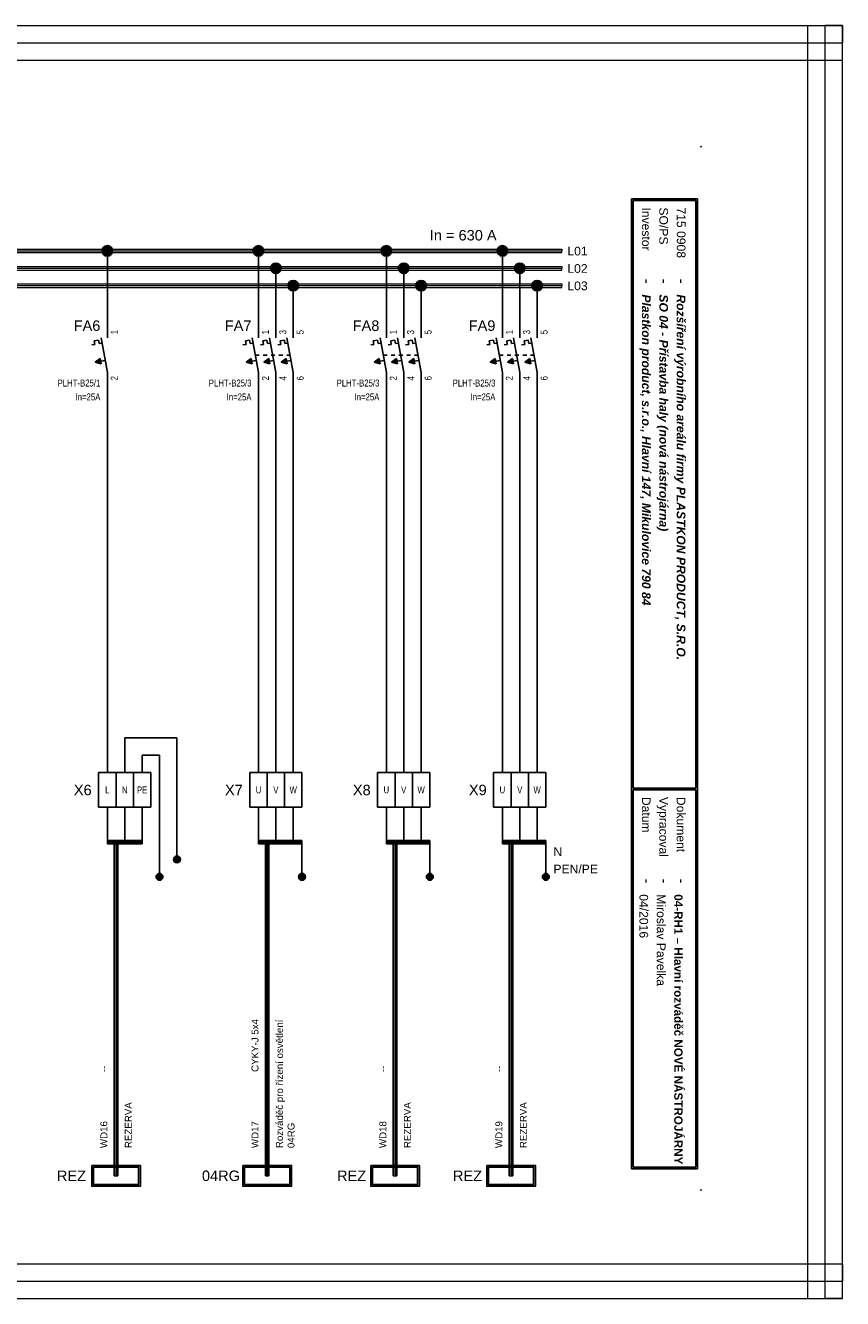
# Model space of a CAD drawing. Extents: x -1130 to 2703, y 1069 to 2560.
# Tile 18 of 31: x 1437 to 1672, y 2124 to 2490. Entities that reach past the tile are written whole.
import ezdxf
from ezdxf.enums import TextEntityAlignment as Align

# ---------------------------------------------------------------- set-up
doc = ezdxf.new("R2010")
doc.units = 0
doc.header["$MEASUREMENT"] = 0
doc.linetypes.add('DASHED', pattern=[0.564444, 0.282222, -0.282222])
for name, color, linetype in [('1-KRESBA', 7, 'Continuous'), ('__Bílá', 7, 'Continuous'), ('__Oranžová', 30, 'Continuous'), ('__Rudá 010', 10, 'Continuous'), ('__Svmodrá', 4, 'Continuous'), ('__Vínová 220', 220, 'Continuous'), ('__Zelená', 3, 'Continuous'), ('__Černá 250', 7, 'Continuous')]:
    doc.layers.add(name, color=color, linetype=linetype)
doc.styles.add('Arial', font='arial.ttf')
doc.styles.add('GENERATED_STYLE_1', font='arial.ttf')

# ---------------------------------------------------------------- blocks, each defined once
blk = doc.blocks.new('L0001A02')
at = {"linetype": 'Continuous'}
h = blk.add_hatch(color=256, dxfattribs=at)
edge = h.paths.add_edge_path()
edge.add_arc((0, 0), 1.5, 0, 360)
blk.add_circle((0, 0), 1.5)
blk = doc.blocks.new('FEVA1462')
blk.add_hatch(color=256).paths.add_polyline_path([(-3.5, -2), (-2.06, -0.92), (-1.772, -2.504)])
for p, q in [((0, 5), (0, 10)), ((-3.752, 4.136), (-2.564, 4.352)), ((-3.752, 4.136), (-3.568, 3.124)), ((-2.564, 4.352), (-2.38, 3.34)), ((-1.818, 5), (0, -5)), ((-4.448, 2.964), (-3.568, 3.124)), ((-2.38, 3.34), (-1.544, 3.492)), ((-3.5, -2), (-2.06, -0.92)), ((-3.5, -2), (-0.64, -1.48)), ((-3.5, -2), (-1.772, -2.504)), ((-2.06, -0.92), (-1.772, -2.504)), ((0, -5), (0, -10))]:
    blk.add_line(p, q)
at = {"style": 'Arial'}
blk.add_attdef('POPIS', text='', height=3, dxfattribs=at).set_placement((-2, 7), align=Align.RIGHT)
at = {"style": 'Arial', "width": 0.8}
blk.add_attdef('NO1', (3, 6), '', height=2, rotation=90, dxfattribs=at)
for tag, p in [('TYP', (-2, -9)), ('PROUD', (-2, -13)), ('DOPLŇ1', (-2, -17)), ('DOPLŇ2', (-2, -21))]:
    blk.add_attdef(tag, text='', height=2, dxfattribs=at).set_placement(p, align=Align.RIGHT)
blk.add_attdef('CO1', text='', height=2, rotation=90, dxfattribs=at).set_placement((3, -6), align=Align.RIGHT)
blk = doc.blocks.new('V0109A03')
for p, q in [((5, 10), (0, 10)), ((0, 0), (0, 10)), ((10, 10), (5, 10)), ((5, 0), (5, 10)), ((15, 10), (10, 10)), ((10, 0), (10, 10)), ((15, 0), (15, 10)), ((5, 0), (0, 0)), ((10, 0), (5, 0)), ((15, 0), (10, 0))]:
    blk.add_line(p, q)
at = {"style": 'Arial'}
blk.add_attdef('POPIS', text='', height=3, dxfattribs=at).set_placement((-2, 5), align=Align.RIGHT)
at = {"style": 'Arial', "width": 0.8}
for tag, p in [('S1', (2.5, 5)), ('S2', (7.5, 5)), ('S3', (12.5, 5))]:
    blk.add_attdef(tag, text='', height=2, dxfattribs=at).set_placement(p, align=Align.MIDDLE)
blk = doc.blocks.new('V0085A01')
h = blk.add_hatch(color=256)
edge = h.paths.add_edge_path()
edge.add_arc((0, 0), 1, 0, 360)
blk.add_circle((0, 0), 1)
blk = doc.blocks.new('FEVA1606')
at = {"linetype": 'Continuous'}
for points in [[(-3.5, -2), (-2.06, -0.92), (-1.77, -2.5)], [(1.5, -2), (2.94, -0.92), (3.23, -2.5)], [(6.5, -2), (7.94, -0.92), (8.23, -2.5)]]:
    blk.add_hatch(color=256, dxfattribs=at).paths.add_polyline_path(points)
for p, q in [((0, 5), (0, 10)), ((5, 5), (5, 10)), ((10, 5), (10, 10)), ((-3.75, 4.14), (-2.56, 4.35)), ((-3.75, 4.14), (-3.57, 3.12)), ((-2.56, 4.35), (-2.38, 3.34)), ((-1.82, 5), (0, -5)), ((1.25, 4.14), (2.44, 4.35)), ((1.25, 4.14), (1.43, 3.12)), ((2.44, 4.35), (2.62, 3.34)), ((3.18, 5), (5, -5)), ((6.25, 4.14), (7.44, 4.35)), ((6.25, 4.14), (6.43, 3.12)), ((7.44, 4.35), (7.62, 3.34)), ((8.18, 5), (10, -5)), ((-4.45, 2.96), (-3.57, 3.12)), ((-2.38, 3.34), (-1.54, 3.49)), ((0.55, 2.96), (1.43, 3.12)), ((2.62, 3.34), (3.46, 3.49)), ((5.55, 2.96), (6.43, 3.12)), ((7.62, 3.34), (8.46, 3.49)), ((-3.5, -2), (-2.06, -0.92)), ((-3.5, -2), (-0.64, -1.48)), ((-3.5, -2), (-1.77, -2.5)), ((-2.06, -0.92), (-1.77, -2.5)), ((1.5, -2), (2.94, -0.92)), ((1.5, -2), (4.36, -1.48)), ((1.5, -2), (3.23, -2.5)), ((2.94, -0.92), (3.23, -2.5)), ((6.5, -2), (7.94, -0.92)), ((6.5, -2), (9.36, -1.48)), ((6.5, -2), (8.23, -2.5)), ((7.94, -0.92), (8.23, -2.5)), ((0, -5), (0, -10)), ((5, -5), (5, -10)), ((10, -5), (10, -10))]:
    blk.add_line(p, q)
at = {"linetype": 'DASHED', "ltscale": 4}
blk.add_line((-0.91, 0), (9.09, 0), dxfattribs=at)
at = {"style": 'Arial'}
blk.add_attdef('POPIS', text='', height=3, dxfattribs=at).set_placement((-2, 7), align=Align.RIGHT)
at = {"style": 'Arial', "width": 0.8}
for tag, p in [('NO1', (3, 6)), ('NO2', (8, 6)), ('NO3', (13, 6))]:
    blk.add_attdef(tag, p, '', height=2, rotation=90, dxfattribs=at)
for tag, p in [('TYP', (-2, -9)), ('PROUD', (-2, -13)), ('DOPLŇ1', (-2, -17)), ('DOPLŇ2', (-2, -21))]:
    blk.add_attdef(tag, text='', height=2, dxfattribs=at).set_placement(p, align=Align.RIGHT)
for tag, p in [('CO1', (3, -6)), ('CO2', (8, -6)), ('CO3', (13, -6))]:
    blk.add_attdef(tag, text='', height=2, rotation=90, dxfattribs=at).set_placement(p, align=Align.RIGHT)

msp = doc.modelspace()

# ---------------------------------------------------------------- hatches: boundary and pattern name
at = {"layer": '__Černá 250'}
h = msp.add_hatch(color=256, dxfattribs=at)
h.paths.add_polyline_path([(1470.4, 2156.68), (1470.4, 2162.68), (1456.4, 2162.68), (1456.4, 2156.68)])
h.paths.add_polyline_path([(1469.9, 2157.18), (1469.9, 2162.18), (1456.9, 2162.18), (1456.9, 2157.18)], flags=16)
h = msp.add_hatch(color=256, dxfattribs=at)
h.paths.add_polyline_path([(1513.86, 2156.68), (1513.86, 2162.68), (1499.86, 2162.68), (1499.86, 2156.68)])
h.paths.add_polyline_path([(1513.36, 2157.18), (1513.36, 2162.18), (1500.36, 2162.18), (1500.36, 2157.18)], flags=16)
h = msp.add_hatch(color=256, dxfattribs=at)
h.paths.add_polyline_path([(1550.63, 2156.68), (1550.63, 2162.68), (1536.63, 2162.68), (1536.63, 2156.68)])
h.paths.add_polyline_path([(1550.13, 2157.18), (1550.13, 2162.18), (1537.13, 2162.18), (1537.13, 2157.18)], flags=16)
h = msp.add_hatch(color=256, dxfattribs=at)
h.paths.add_polyline_path([(1583.99, 2156.68), (1583.99, 2162.68), (1569.99, 2162.68), (1569.99, 2156.68)])
h.paths.add_polyline_path([(1583.49, 2157.18), (1583.49, 2162.18), (1570.49, 2162.18), (1570.49, 2157.18)], flags=16)

# ---------------------------------------------------------------- linework, layer by layer
at = {"layer": '1-KRESBA'}
for p, q in [((1460.9, 2405.64), (1460.9, 2425.64)), ((1504.36, 2405.64), (1504.36, 2425.64)), ((1541.13, 2405.64), (1541.13, 2425.64)), ((1574.49, 2405.64), (1574.49, 2425.64)), ((1509.36, 2405.64), (1509.36, 2420.64)), ((1546.13, 2405.64), (1546.13, 2420.64)), ((1579.49, 2405.64), (1579.49, 2420.64)), ((1514.36, 2405.64), (1514.36, 2415.64)), ((1551.13, 2405.64), (1551.13, 2415.64)), ((1584.49, 2405.64), (1584.49, 2415.64)), ((1460.9, 2275.64), (1460.9, 2385.64)), ((1504.36, 2275.64), (1504.36, 2385.64)), ((1509.36, 2385.64), (1509.36, 2275.64)), ((1514.36, 2385.64), (1514.36, 2275.64)), ((1541.13, 2275.64), (1541.13, 2385.64)), ((1546.13, 2385.64), (1546.13, 2275.64)), ((1551.13, 2385.64), (1551.13, 2275.64)), ((1574.49, 2275.64), (1574.49, 2385.64)), ((1579.49, 2385.64), (1579.49, 2275.64)), ((1584.49, 2385.64), (1584.49, 2275.64)), ((1480.9, 2285.64), (1465.9, 2285.64)), ((1465.9, 2285.64), (1465.9, 2275.64)), ((1480.9, 2250.64), (1480.9, 2285.64)), ((1470.9, 2275.64), (1470.9, 2280.64)), ((1470.9, 2280.64), (1475.9, 2280.64)), ((1475.9, 2280.64), (1475.9, 2245.64)), ((1460.9, 2265.64), (1460.9, 2255.64)), ((1465.9, 2265.64), (1465.9, 2255.64)), ((1470.9, 2265.64), (1470.9, 2255.64)), ((1504.36, 2265.64), (1504.36, 2255.64)), ((1509.36, 2265.64), (1509.36, 2255.64)), ((1514.36, 2265.64), (1514.36, 2255.64)), ((1541.13, 2265.64), (1541.13, 2255.64)), ((1546.13, 2265.64), (1546.13, 2255.64)), ((1551.13, 2265.64), (1551.13, 2255.64)), ((1574.49, 2265.64), (1574.49, 2255.64)), ((1579.49, 2265.64), (1579.49, 2255.64)), ((1584.49, 2265.64), (1584.49, 2255.64)), ((1460.9, 2256.14), (1460.9, 2255.64)), ((1460.9, 2256.14), (1470.9, 2256.14)), ((1460.9, 2255.14), (1460.9, 2255.64)), ((1460.9, 2255.64), (1470.9, 2255.64)), ((1460.9, 2255.14), (1470.9, 2255.14)), ((1462.9, 2159.68), (1462.9, 2256.14)), ((1462.9, 2256.14), (1463.4, 2256.14)), ((1463.4, 2159.68), (1463.4, 2256.14)), ((1463.9, 2256.14), (1463.4, 2256.14)), ((1463.9, 2159.68), (1463.9, 2256.14)), ((1470.9, 2256.14), (1470.9, 2255.64)), ((1470.9, 2255.14), (1470.9, 2255.64)), ((1504.36, 2256.14), (1504.36, 2255.64)), ((1504.36, 2256.14), (1516.86, 2256.14)), ((1504.36, 2255.14), (1504.36, 2255.64)), ((1504.36, 2255.64), (1516.86, 2255.64)), ((1504.36, 2255.14), (1516.86, 2255.14)), ((1506.36, 2159.68), (1506.36, 2256.14)), ((1506.36, 2256.14), (1506.86, 2256.14)), ((1506.86, 2159.68), (1506.86, 2256.14)), ((1507.36, 2256.14), (1506.86, 2256.14)), ((1507.36, 2159.68), (1507.36, 2256.14)), ((1516.86, 2256.14), (1516.86, 2255.64)), ((1516.86, 2255.14), (1516.86, 2255.64)), ((1516.86, 2255.64), (1516.86, 2245.64)), ((1541.13, 2256.14), (1541.13, 2255.64)), ((1541.13, 2256.14), (1553.63, 2256.14)), ((1541.13, 2255.14), (1541.13, 2255.64)), ((1541.13, 2255.64), (1553.63, 2255.64)), ((1541.13, 2255.14), (1553.63, 2255.14)), ((1543.13, 2159.68), (1543.13, 2256.14)), ((1543.13, 2256.14), (1543.63, 2256.14)), ((1543.63, 2159.68), (1543.63, 2256.14)), ((1544.13, 2256.14), (1543.63, 2256.14)), ((1544.13, 2159.68), (1544.13, 2256.14)), ((1553.63, 2256.14), (1553.63, 2255.64)), ((1553.63, 2255.14), (1553.63, 2255.64)), ((1553.63, 2255.64), (1553.63, 2245.64)), ((1574.49, 2256.14), (1574.49, 2255.64)), ((1574.49, 2256.14), (1586.99, 2256.14)), ((1574.49, 2255.14), (1574.49, 2255.64)), ((1574.49, 2255.64), (1586.99, 2255.64)), ((1574.49, 2255.14), (1586.99, 2255.14)), ((1576.49, 2159.68), (1576.49, 2256.14)), ((1576.49, 2256.14), (1576.99, 2256.14)), ((1576.99, 2159.68), (1576.99, 2256.14)), ((1577.49, 2256.14), (1576.99, 2256.14)), ((1577.49, 2159.68), (1577.49, 2256.14)), ((1586.99, 2256.14), (1586.99, 2255.64)), ((1586.99, 2255.14), (1586.99, 2255.64)), ((1586.99, 2255.64), (1586.99, 2245.64)), ((1462.9, 2159.68), (1463.4, 2159.68)), ((1463.9, 2159.68), (1463.4, 2159.68)), ((1506.36, 2159.68), (1506.86, 2159.68)), ((1507.36, 2159.68), (1506.86, 2159.68)), ((1543.13, 2159.68), (1543.63, 2159.68)), ((1544.13, 2159.68), (1543.63, 2159.68)), ((1576.49, 2159.68), (1576.99, 2159.68)), ((1577.49, 2159.68), (1576.99, 2159.68))]:
    msp.add_line(p, q, dxfattribs=at)
at = {"layer": '__Bílá'}
for p, q in [((1630.62, 2440.64), (1611.62, 2440.64)), ((1611.62, 2440.64), (1611.62, 2161.64)), ((1630.12, 2440.14), (1612.12, 2440.14)), ((1612.12, 2440.14), (1612.12, 2271.14)), ((1630.12, 2440.14), (1630.12, 2271.14)), ((1630.62, 2440.64), (1630.62, 2161.64)), ((1630.12, 2271.14), (1612.12, 2271.14)), ((1630.12, 2270.64), (1612.12, 2270.64)), ((1612.12, 2270.64), (1612.12, 2162.14)), ((1630.12, 2270.64), (1630.12, 2162.14)), ((1611.62, 2161.64), (1630.62, 2161.64)), ((1612.12, 2162.14), (1630.12, 2162.14))]:
    msp.add_line(p, q, dxfattribs=at)
for p in [(1631.62, 2455.64), (1631.62, 2155.64)]:
    msp.add_point(p, dxfattribs=at)
at = {"layer": '__Oranžová', "lineweight": 0}
for p, q in [((1241.62, 2426.14), (1591.62, 2426.14)), ((1241.62, 2425.64), (1591.62, 2425.64)), ((1241.62, 2425.14), (1591.62, 2425.14)), ((1591.62, 2426.14), (1591.62, 2425.64)), ((1591.62, 2425.14), (1591.62, 2425.64)), ((1241.62, 2421.14), (1591.62, 2421.14)), ((1241.62, 2420.64), (1591.62, 2420.64)), ((1241.62, 2420.14), (1591.62, 2420.14)), ((1591.62, 2421.14), (1591.62, 2420.64)), ((1591.62, 2420.14), (1591.62, 2420.64)), ((1241.62, 2416.14), (1591.62, 2416.14)), ((1591.62, 2416.14), (1591.62, 2415.64)), ((1241.62, 2415.64), (1591.62, 2415.64)), ((1241.62, 2415.14), (1591.62, 2415.14)), ((1591.62, 2415.14), (1591.62, 2415.64))]:
    msp.add_line(p, q, dxfattribs=at)
at = {"layer": '__Vínová 220', "lineweight": 0}
for p, q in [((1175.9, 2490.46), (1672.31, 2490.46)), ((1662.31, 2124.38), (1662.31, 2490.46)), ((1662.31, 2490.46), (1667.31, 2490.46)), ((1667.31, 2124.38), (1667.31, 2490.46)), ((1672.31, 2490.46), (1667.31, 2490.46)), ((1672.31, 2490.46), (1672.31, 2485.46)), ((1672.31, 2124.38), (1672.31, 2490.46)), ((1175.9, 2485.46), (1672.31, 2485.46)), ((1672.31, 2480.46), (1672.31, 2485.46)), ((1175.9, 2480.46), (1672.31, 2480.46)), ((1175.9, 2134.38), (1672.31, 2134.38)), ((1672.31, 2134.38), (1672.31, 2129.38)), ((1175.9, 2129.38), (1672.31, 2129.38)), ((1672.31, 2124.38), (1672.31, 2129.38)), ((1175.9, 2124.38), (1672.31, 2124.38)), ((1662.31, 2124.38), (1667.31, 2124.38)), ((1672.31, 2124.38), (1667.31, 2124.38))]:
    msp.add_line(p, q, dxfattribs=at)
at = {"layer": '__Černá 250'}
for points in [[(1456.4, 2162.68), (1470.4, 2162.68), (1470.4, 2156.68), (1456.4, 2156.68)], [(1456.9, 2162.18), (1469.9, 2162.18), (1469.9, 2157.18), (1456.9, 2157.18)], [(1499.86, 2162.68), (1513.86, 2162.68), (1513.86, 2156.68), (1499.86, 2156.68)], [(1500.36, 2162.18), (1513.36, 2162.18), (1513.36, 2157.18), (1500.36, 2157.18)], [(1536.63, 2162.68), (1550.63, 2162.68), (1550.63, 2156.68), (1536.63, 2156.68)], [(1537.13, 2162.18), (1550.13, 2162.18), (1550.13, 2157.18), (1537.13, 2157.18)], [(1569.99, 2162.68), (1583.99, 2162.68), (1583.99, 2156.68), (1569.99, 2156.68)], [(1570.49, 2162.18), (1583.49, 2162.18), (1583.49, 2157.18), (1570.49, 2157.18)]]:
    msp.add_lwpolyline(points, close=True, dxfattribs=at)

# ---------------------------------------------------------------- block references
at = {"color": 250, "linetype": 'Continuous'}
for p in [(1480.9, 2250.64), (1475.9, 2245.64), (1516.86, 2245.64), (1553.63, 2245.64), (1586.99, 2245.64)]:
    msp.add_blockref('V0085A01', p, dxfattribs=at)
at = {"layer": '1-KRESBA'}
for p in [(1460.9, 2425.64), (1504.36, 2425.64), (1541.13, 2425.64), (1574.49, 2425.64), (1509.36, 2420.64), (1546.13, 2420.64), (1579.49, 2420.64), (1514.36, 2415.64), (1551.13, 2415.64), (1584.49, 2415.64)]:
    msp.add_blockref('L0001A02', p, dxfattribs=at)
at = {"layer": '__Černá 250'}
for name, p, values in [('FEVA1462', (1460.9, 2395.64), {'POPIS': 'FA6', 'TYP': 'PLHT-B25/1', 'PROUD': 'In=25A', 'CO1': '2', 'NO1': '1'}), ('FEVA1606', (1504.36, 2395.64), {'POPIS': 'FA7', 'TYP': 'PLHT-B25/3', 'PROUD': 'In=25A', 'CO1': '2', 'NO1': '1', 'CO2': '4', 'NO2': '3', 'CO3': '6', 'NO3': '5'}), ('FEVA1606', (1541.13, 2395.64), {'POPIS': 'FA8', 'TYP': 'PLHT-B25/3', 'PROUD': 'In=25A', 'CO1': '2', 'NO1': '1', 'CO2': '4', 'NO2': '3', 'CO3': '6', 'NO3': '5'}), ('FEVA1606', (1574.49, 2395.64), {'POPIS': 'FA9', 'TYP': 'PLHT-B25/3', 'PROUD': 'In=25A', 'CO1': '2', 'NO1': '1', 'CO2': '4', 'NO2': '3', 'CO3': '6', 'NO3': '5'})]:
    msp.add_blockref(name, p, dxfattribs=at).add_auto_attribs(values)
ref = msp.add_blockref('V0109A03', (1458.4, 2265.64), dxfattribs=at)
ref.add_attrib('POPIS', 'X6', dxfattribs={"layer": '0', "height": 3, "style": 'Arial'}).set_placement((1456.4, 2269.12), align=Align.RIGHT)
ref.add_attrib('S1', 'L', dxfattribs={"layer": '0', "height": 2, "style": 'Arial', "width": 0.8}).set_placement((1460.9, 2270.64), align=Align.MIDDLE)
ref.add_attrib('S2', 'N', dxfattribs={"layer": '0', "height": 2, "style": 'Arial', "width": 0.8}).set_placement((1465.9, 2270.64), align=Align.MIDDLE)
ref.add_attrib('S3', 'PE', dxfattribs={"layer": '0', "height": 2, "style": 'Arial', "width": 0.8}).set_placement((1470.9, 2270.64), align=Align.MIDDLE)
ref = msp.add_blockref('V0109A03', (1501.86, 2265.64), dxfattribs=at)
ref.add_attrib('POPIS', 'X7', dxfattribs={"layer": '0', "height": 3, "style": 'Arial'}).set_placement((1499.86, 2269.12), align=Align.RIGHT)
ref.add_attrib('S1', 'U', dxfattribs={"layer": '0', "height": 2, "style": 'Arial', "width": 0.8}).set_placement((1504.36, 2270.64), align=Align.MIDDLE)
ref.add_attrib('S2', 'V', dxfattribs={"layer": '0', "height": 2, "style": 'Arial', "width": 0.8}).set_placement((1509.36, 2270.64), align=Align.MIDDLE)
ref.add_attrib('S3', 'W', dxfattribs={"layer": '0', "height": 2, "style": 'Arial', "width": 0.8}).set_placement((1514.36, 2270.64), align=Align.MIDDLE)
ref = msp.add_blockref('V0109A03', (1538.63, 2265.64), dxfattribs=at)
ref.add_attrib('POPIS', 'X8', dxfattribs={"layer": '0', "height": 3, "style": 'Arial'}).set_placement((1536.63, 2269.12), align=Align.RIGHT)
ref.add_attrib('S1', 'U', dxfattribs={"layer": '0', "height": 2, "style": 'Arial', "width": 0.8}).set_placement((1541.13, 2270.64), align=Align.MIDDLE)
ref.add_attrib('S2', 'V', dxfattribs={"layer": '0', "height": 2, "style": 'Arial', "width": 0.8}).set_placement((1546.13, 2270.64), align=Align.MIDDLE)
ref.add_attrib('S3', 'W', dxfattribs={"layer": '0', "height": 2, "style": 'Arial', "width": 0.8}).set_placement((1551.13, 2270.64), align=Align.MIDDLE)
ref = msp.add_blockref('V0109A03', (1571.99, 2265.64), dxfattribs=at)
ref.add_attrib('POPIS', 'X9', dxfattribs={"layer": '0', "height": 3, "style": 'Arial'}).set_placement((1569.99, 2269.12), align=Align.RIGHT)
ref.add_attrib('S1', 'U', dxfattribs={"layer": '0', "height": 2, "style": 'Arial', "width": 0.8}).set_placement((1574.49, 2270.64), align=Align.MIDDLE)
ref.add_attrib('S2', 'V', dxfattribs={"layer": '0', "height": 2, "style": 'Arial', "width": 0.8}).set_placement((1579.49, 2270.64), align=Align.MIDDLE)
ref.add_attrib('S3', 'W', dxfattribs={"layer": '0', "height": 2, "style": 'Arial', "width": 0.8}).set_placement((1584.49, 2270.64), align=Align.MIDDLE)

# ---------------------------------------------------------------- texts
at = {"layer": '1-KRESBA', "color": 4, "linetype": 'Continuous', "style": 'Arial'}
msp.add_text('In = 630 A', height=3, dxfattribs=at).set_placement((1553.62, 2428.64))
at = {"layer": '__Bílá', "style": 'Arial'}
for s, height, p in [('Investor', 2.5, (1614.62, 2438.14)), ('SO/PS', 2.5, (1619.62, 2438.14)), ('-', 3, (1614.62, 2417.64)), ('-', 3, (1619.62, 2417.64)), ('-', 3, (1624.62, 2417.64)), ('Datum', 2.5, (1614.62, 2268.64)), ('Vypracoval', 2.5, (1619.62, 2268.64)), ('Dokument', 2.5, (1624.62, 2268.64)), ('-', 3, (1614.62, 2245.14)), ('-', 3, (1619.62, 2245.14)), ('-', 3, (1624.62, 2245.14))]:
    msp.add_text(s, height=height, rotation=270, dxfattribs=at).set_placement(p)
at = {"layer": '__Oranžová', "lineweight": 0, "style": 'Arial'}
for s, p in [('L01', (1593.19, 2424.33)), ('L02', (1593.19, 2419.33)), ('L03', (1593.19, 2414.33))]:
    msp.add_text(s, height=2.5, dxfattribs=at).set_placement(p)
at = {"layer": '__Rudá 010', "style": 'Arial'}
for s, p in [('CYKY-J 5x4', (1504.36, 2189.53)), ('--', (1460.9, 2189.53)), ('--', (1541.13, 2189.53)), ('--', (1574.49, 2189.53)), ('WD16', (1460.9, 2167.64)), ('WD17', (1504.36, 2167.64)), ('WD18', (1541.13, 2167.64)), ('WD19', (1574.49, 2167.64))]:
    msp.add_text(s, height=2, rotation=90, dxfattribs=at).set_placement(p)
at = {"layer": '__Rudá 010', "style": 'GENERATED_STYLE_1'}
for s, p in [('REZ', (1454.77, 2158.18)), ('04RG', (1499.05, 2158.18)), ('REZ', (1535.33, 2158.18)), ('REZ', (1568.65, 2158.18))]:
    msp.add_text(s, height=3, dxfattribs=at).set_placement(p, align=Align.RIGHT)
at = {"layer": '__Rudá 010', "char_height": 2, "width": 62.8406, "attachment_point": 1, "rotation": 90, "style": 'Arial'}
for s, insert in [('Rozváděč pro řízení osvětlení \\P04RG', (1509.39, 2167.64)), ('REZERVA', (1465.93, 2167.64)), ('REZERVA', (1546.16, 2167.64)), ('REZERVA', (1579.52, 2167.64))]:
    msp.add_mtext(s, dxfattribs=dict(at, insert=insert))
at = {"layer": '__Svmodrá', "linetype": 'Continuous', "style": 'Arial'}
msp.add_text('N', height=2.5, dxfattribs=at).set_placement((1589.17, 2251.64))
at = {"layer": '__Vínová 220', "char_height": 2.5, "attachment_point": 7, "rotation": 270, "style": 'Arial'}
for s, insert in [('715 0908\\P', (1624.62, 2438.14)), ('{\\fArial|b1|i1|c238|p34;Plastkon product, s.r.o., Hlavní 147, Mikulovice 790 84}', (1613.87, 2413.14)), ('{\\fArial|b1|i1|c238|p34;SO 04 - Přístavba haly (nová nástrojárna)}', (1618.87, 2413.14)), ('{\\fArial|b1|i1|c238|p34;Rozšíření výrobního areálu firmy PLASTKON PRODUCT, S.R.O.}', (1623.87, 2413.14)), ('04/2016\\P', (1613.87, 2240.64)), ('{\\fArial|b1|i0|c238|p34;\\H0.96x;04-RH1 – Hlavní rozváděč NOVÉ NÁSTROJÁRNY}\\P', (1623.87, 2240.64)), ('Miroslav Pavelka', (1618.87, 2240.64))]:
    msp.add_mtext(s, dxfattribs=dict(at, insert=insert))
at = {"layer": '__Zelená', "linetype": 'Continuous', "style": 'Arial'}
msp.add_text('PEN/PE', height=2.5, dxfattribs=at).set_placement((1589.17, 2246.64))

doc.saveas('drawing.dxf')
